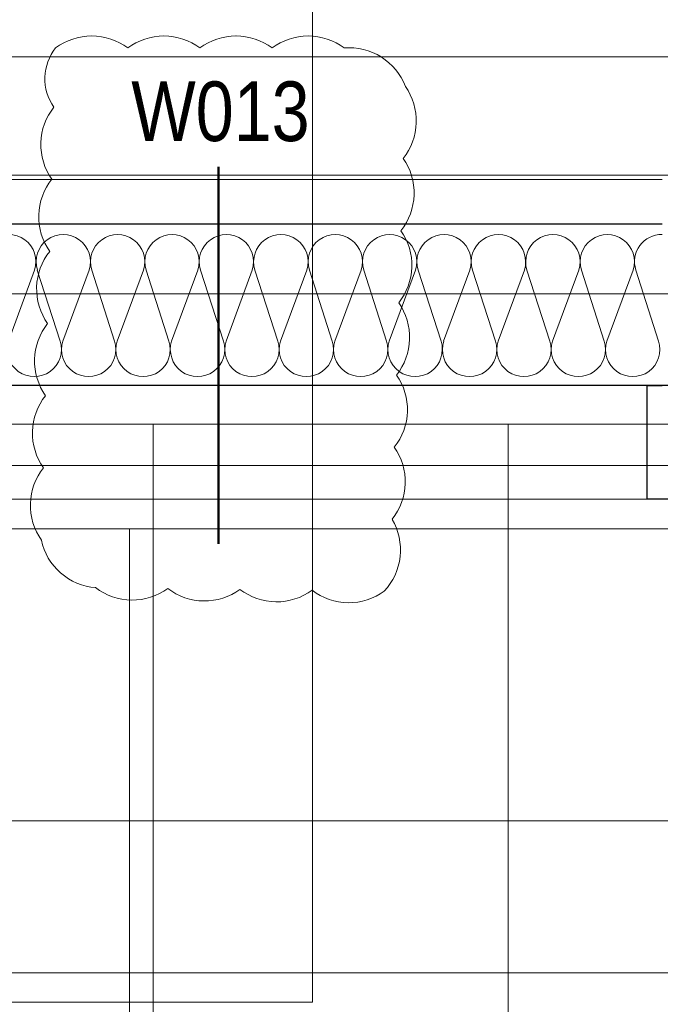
# Model space of a CAD drawing. Extents: x -420 to 300, y 62 to 1112.
# Tile 225 of 256: x -25 to -3, y 746 to 780. Entities that reach past the tile are written whole.
import ezdxf
from ezdxf.lldxf.tags import DXFTag

# ---------------------------------------------------------------- set-up
doc = ezdxf.new("R2010")
doc.units = 0
doc.layers.get('0').update_dxf_attribs({"lineweight": 13})
for name, color, linetype, lineweight, true_color in [('30 -33 Aussenwände- 7 Fassade_ Elemente', 7, 'Continuous', 9, 0x00aacc), ('30 -35 Decken- 1 Konstruktion-Träger- Stahlbeton', 7, 'Continuous', 13, 0x33aa00), ('30 -36 Dächer- 3 Dachbeläge', 7, 'Continuous', 15, 0x9999ff), ('60- 61 allgemeine Ausstattung- 4 Terrassen', 9, 'Continuous', 9, 0x808080), ('70 -75 Raumstempel-2 Verweislinie', 3, 'Continuous', 9, 0x00ff00), ('70 -76 Bemaßung- 2 Allgemein', 9, 'Continuous', 5, 0x808080), ('70 -77 Revision- 2 Wolken', 7, 'Continuous', 18, 0x944cff)]:
    doc.layers.add(name, color=color, linetype=linetype, lineweight=lineweight, true_color=true_color)
doc.layers.add('70 -71 Achsen- 1 Gebäudeachsen', color=7, linetype='STRICHPUNKT2-A06CPUWML0', lineweight=18)
doc.layers.add('70 -75 Raumstempel- 3 Wandstempel', color=7, linetype='Continuous', lineweight=50)
doc.styles.get("Standard").update_dxf_attribs({"font": 'ARIALN.TTF'})
tags = doc.linetypes.add('grob-A06CPUWHL0', pattern=[14, 3, -8, 3]).pattern_tags.tags
tags[8:9] = [DXFTag(74, 4), DXFTag(75, 0), DXFTag(340, '0'), DXFTag(46, 0.0), DXFTag(50, 0.0), DXFTag(44, 0.0), DXFTag(45, 0.0)]
tags[6:7] = [DXFTag(74, 4), DXFTag(75, 0), DXFTag(340, '0'), DXFTag(46, 0.0), DXFTag(50, 0.0), DXFTag(44, 0.0), DXFTag(45, 0.0)]
tags[4:5] = [DXFTag(74, 4), DXFTag(75, 0), DXFTag(340, '0'), DXFTag(46, 0.0), DXFTag(50, 0.0), DXFTag(44, 0.0), DXFTag(45, 0.0)]
tags = doc.linetypes.add('STRICHPUNKT2-A06CPUWML0', pattern=[12.7, 6.35, -3.175, 0, -3.175]).pattern_tags.tags
tags[10:11] = [DXFTag(74, 4), DXFTag(75, 0), DXFTag(340, '0'), DXFTag(46, 0.0), DXFTag(50, 0.0), DXFTag(44, 0.0), DXFTag(45, 0.0)]
tags[8:9] = [DXFTag(74, 4), DXFTag(75, 0), DXFTag(340, '0'), DXFTag(46, 0.0), DXFTag(50, 0.0), DXFTag(44, 0.0), DXFTag(45, 0.0)]
tags[6:7] = [DXFTag(74, 4), DXFTag(75, 0), DXFTag(340, '0'), DXFTag(46, 0.0), DXFTag(50, 0.0), DXFTag(44, 0.0), DXFTag(45, 0.0)]
tags[4:5] = [DXFTag(74, 4), DXFTag(75, 0), DXFTag(340, '0'), DXFTag(46, 0.0), DXFTag(50, 0.0), DXFTag(44, 0.0), DXFTag(45, 0.0)]

# ---------------------------------------------------------------- blocks, each defined once
blk = doc.blocks.new('Referenz-A06CPUWNL0', base_point=(-395.238, 76.953))
at = {"layer": '30 -33 Aussenwände- 7 Fassade_ Elemente', "color": 0, "linetype": 'Continuous', "ltscale": 0.13}
for p, q in [((-2.798, 774.313), (-145.798, 774.313)), ((-24.886, 768.853), (-23.999, 771.253)), ((-23.909, 771.253), (-23.137, 768.853)), ((-23.047, 768.853), (-22.16, 771.253)), ((-22.07, 771.253), (-21.299, 768.853)), ((-21.209, 768.853), (-20.322, 771.253)), ((-20.232, 771.253), (-19.46, 768.853)), ((-19.37, 768.853), (-18.483, 771.253)), ((-18.393, 771.253), (-17.622, 768.853)), ((-17.532, 768.853), (-16.644, 771.253)), ((-16.554, 771.253), (-15.783, 768.853)), ((-15.693, 768.853), (-14.806, 771.253)), ((-14.716, 771.253), (-13.945, 768.853)), ((-13.855, 768.853), (-12.967, 771.253)), ((-12.877, 771.253), (-12.106, 768.853)), ((-12.016, 768.853), (-11.129, 771.253)), ((-11.039, 771.253), (-10.268, 768.853)), ((-10.178, 768.853), (-9.29, 771.253)), ((-9.2, 771.253), (-8.429, 768.853)), ((-8.339, 768.853), (-7.452, 771.253)), ((-7.362, 771.253), (-6.591, 768.853)), ((-6.501, 768.853), (-5.613, 771.253)), ((-6.501, 768.853), (-5.613, 771.253)), ((-5.523, 771.253), (-4.752, 768.853)), ((-5.523, 771.253), (-4.752, 768.853)), ((-4.662, 768.853), (-3.775, 771.253)), ((-3.685, 771.253), (-2.913, 768.853)), ((-145.298, 767.353), (-3.298, 767.353)), ((-3.298, 767.353), (-3.298, 763.513)), ((-3.298, 763.513), (-145.298, 763.513)), ((-148.898, 762.513), (0.302, 762.513))]:
    blk.add_line(p, q, dxfattribs=at)
at = {"layer": '30 -33 Aussenwände- 7 Fassade_ Elemente', "color": 0, "linetype": 'Continuous', "lineweight": 25, "ltscale": 0.25}
for p, q in [((-145.798, 772.813), (-2.798, 772.813)), ((1.702, 767.353), (-150.298, 767.353)), ((-3.298, 763.513), (-3.298, 767.353)), ((-3.298, 767.353), (-2.798, 767.353)), ((0.002, 763.513), (-3.298, 763.513))]:
    blk.add_line(p, q, dxfattribs=at)
at = {"layer": '30 -33 Aussenwände- 7 Fassade_ Elemente', "color": 0, "linetype": 'Continuous', "ltscale": 0.13}
for centre, major_axis, end_param in [((-24.873, 771.535), (0.874, -0.282), 3.764652), ((-23.034, 771.535), (0.874, -0.282), 3.764652), ((-21.196, 771.535), (0.874, -0.282), 3.764652), ((-19.357, 771.535), (0.874, -0.282), 3.764652), ((-17.519, 771.535), (0.874, -0.282), 3.764652), ((-15.68, 771.535), (0.874, -0.282), 3.764652), ((-13.842, 771.535), (0.874, -0.282), 3.764652), ((-12.003, 771.535), (0.874, -0.282), 3.764652), ((-10.165, 771.535), (0.874, -0.282), 3.764652), ((-8.326, 771.535), (0.874, -0.282), 3.764652), ((-6.488, 771.535), (0.874, -0.282), 3.764652), ((-6.488, 771.535), (0.874, -0.282), 3.764652), ((-4.649, 771.535), (0.874, -0.282), 3.764652), ((-4.649, 771.535), (0.874, -0.282), 3.764652), ((-2.811, 771.535), (0.013, 0.918), 1.896254), ((-24.012, 768.572), (-0.874, 0.282), 3.765224), ((-22.173, 768.572), (-0.874, 0.282), 3.765224), ((-20.334, 768.572), (-0.874, 0.282), 3.765224), ((-18.496, 768.572), (-0.874, 0.282), 3.765224), ((-16.657, 768.572), (-0.874, 0.282), 3.765224), ((-14.819, 768.572), (-0.874, 0.282), 3.765224), ((-12.98, 768.572), (-0.874, 0.282), 3.765224), ((-11.142, 768.572), (-0.874, 0.282), 3.765224), ((-9.303, 768.572), (-0.874, 0.282), 3.765224), ((-7.465, 768.572), (-0.874, 0.282), 3.765224), ((-5.626, 768.572), (-0.874, 0.282), 3.765224), ((-5.626, 768.572), (-0.874, 0.282), 3.765224), ((-3.788, 768.572), (-0.874, 0.282), 3.765224)]:
    blk.add_ellipse(centre, major_axis=major_axis, ratio=1, start_param=0, end_param=end_param, dxfattribs=at)
at = {"layer": '30 -35 Decken- 1 Konstruktion-Träger- Stahlbeton', "color": 0, "linetype": 'grob-A06CPUWHL0', "lineweight": -2, "ltscale": 0.13}
for p, q in [((-298.298, 778.453), (-2.298, 778.453)), ((-298.298, 770.453), (-2.298, 770.453))]:
    blk.add_line(p, q, dxfattribs=at)
at = {"layer": '30 -36 Dächer- 3 Dachbeläge', "color": 0, "linetype": 'Continuous', "ltscale": 0.15}
for p, q in [((-20.798, 762.513), (-0.798, 762.513)), ((-20.798, 379.053), (-20.798, 762.513))]:
    blk.add_line(p, q, dxfattribs=at)
at = {"layer": '60- 61 allgemeine Ausstattung- 4 Terrassen', "color": 0}
for p, q in [((-307.498, 766.053), (3.502, 766.053)), ((-19.998, 379.253), (-19.998, 766.053)), ((-7.998, 379.253), (-7.998, 766.053)), ((-307.498, 764.653), (3.502, 764.653)), ((-307.498, 752.653), (3.502, 752.653))]:
    blk.add_line(p, q, dxfattribs=at)
at = {"layer": '70 -71 Achsen- 1 Gebäudeachsen', "color": 0, "linetype": 'STRICHPUNKT2-A06CPUWML0', "ltscale": 0.18}
blk.add_line((-387.238, 774.453), (76.501, 774.453), dxfattribs=at)
at = {"layer": '70 -75 Raumstempel- 3 Wandstempel', "color": 0, "linetype": 'Continuous', "ltscale": 0.5}
blk.add_line((-17.791, 774.743), (-17.791, 762.003), dxfattribs=at)
at = {"layer": '70 -75 Raumstempel-2 Verweislinie', "color": 0, "linetype": 'Continuous', "ltscale": 0.13}
for p, q in [((-14.613, 854.461), (-14.613, 746.531)), ((-14.613, 746.531), (-30.684, 746.531))]:
    blk.add_line(p, q, dxfattribs=at)
at = {"layer": '70 -76 Bemaßung- 2 Allgemein', "color": 0, "linetype": 'Continuous', "ltscale": 0.13}
blk.add_line((0.942, 747.513), (-146.737, 747.513), dxfattribs=at)
at = {"layer": '70 -77 Revision- 2 Wolken', "color": 0, "linetype": 'Continuous', "ltscale": 0.18}
for centre, major_axis in [((-22.072, 777.128), (0, 2.032)), ((-22.072, 777.128), (1.219, 1.626)), ((-19.633, 777.128), (0, 2.032)), ((-19.633, 777.128), (1.219, 1.626)), ((-17.195, 777.128), (0, 2.032)), ((-17.195, 777.128), (1.219, 1.626)), ((-14.756, 777.128), (0, 2.032)), ((-14.756, 777.128), (1.219, 1.626)), ((-21.989, 777.717), (-1.302, 1.037)), ((-13.369, 776.728), (1.081, 1.721)), ((-13.369, 776.728), (1.897, 0.728)), ((-21.989, 777.717), (-1.664, 0.048)), ((-13.134, 776.288), (2.031, -0.062)), ((-21.759, 775.491), (-1.59, 1.266)), ((-13.134, 776.288), (1.587, -1.268)), ((-21.759, 775.491), (-2.031, 0.059)), ((-13.209, 773.851), (2.031, -0.062)), ((-21.83, 773.054), (-1.59, 1.266)), ((-13.209, 773.851), (1.587, -1.268)), ((-21.83, 773.054), (-2.031, 0.059)), ((-13.284, 771.413), (2.031, -0.062)), ((-21.901, 770.617), (-1.59, 1.266)), ((-13.284, 771.413), (1.587, -1.268)), ((-21.901, 770.617), (-2.031, 0.059)), ((-13.359, 768.976), (2.031, -0.062)), ((-21.971, 768.179), (-1.59, 1.266)), ((-13.359, 768.976), (1.587, -1.268)), ((-21.971, 768.179), (-2.031, 0.059)), ((-13.433, 766.539), (2.031, -0.062)), ((-22.042, 765.742), (-1.59, 1.266)), ((-13.433, 766.539), (1.587, -1.268)), ((-22.042, 765.742), (-2.031, 0.059)), ((-13.508, 764.102), (2.031, -0.062)), ((-22.113, 763.305), (-1.59, 1.266)), ((-13.508, 764.102), (1.587, -1.268)), ((-22.113, 763.305), (-2.031, 0.059)), ((-13.669, 761.797), (2.02, -0.22)), ((-21.785, 762.553), (-1.988, -0.421)), ((-13.669, 761.797), (1.484, -1.388)), ((-21.785, 762.553), (-1.338, -1.529)), ((-20.699, 762.138), (-1.239, -1.611)), ((-20.699, 762.138), (-0.025, -2.032)), ((-18.261, 762.108), (-1.239, -1.611)), ((-18.261, 762.108), (-0.025, -2.032)), ((-15.822, 762.079), (-1.239, -1.611)), ((-15.822, 762.079), (-0.025, -2.032)), ((-13.384, 762.049), (-1.239, -1.611)), ((-13.384, 762.049), (-0.025, -2.032))]:
    blk.add_ellipse(centre, major_axis=major_axis, ratio=1, start_param=0, end_param=0.643501, dxfattribs=at)
at = {"layer": '70 -75 Raumstempel- 3 Wandstempel', "color": 0, "linetype": 'Continuous', "ltscale": 0.5, "insert": (-20.733, 777.622), "char_height": 2.01377, "attachment_point": 1}
blk.add_mtext('{\\fArial Narrow;W013}', dxfattribs=at)

msp = doc.modelspace()

# ---------------------------------------------------------------- block references
at = {"color": 8, "lineweight": 13, "ltscale": 0.13, "true_color": 0x808080}
msp.add_blockref('Referenz-A06CPUWNL0', (-395.238, 76.953), dxfattribs=at)

doc.saveas('drawing.dxf')
